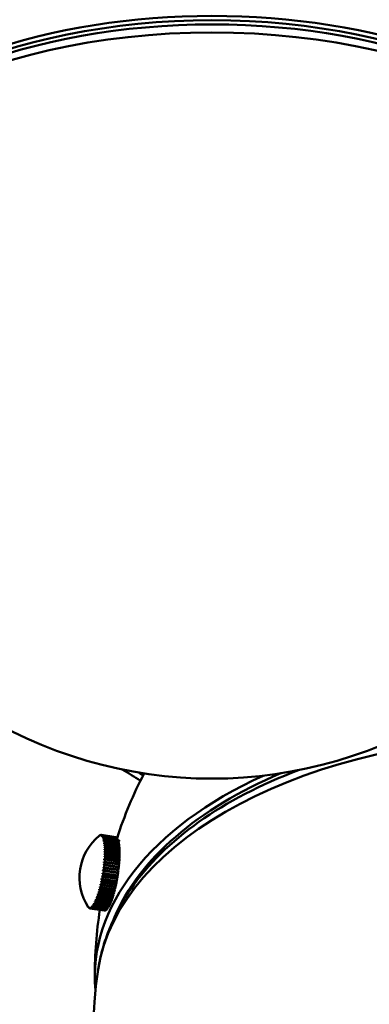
# Model space of a CAD drawing. Header units: millimetres. Extents: x 849 to 4035, y 828 to 3843.
# Tile 100 of 105: x 3778 to 3826, y 1469 to 1602. Entities that reach past the tile are written whole.
import ezdxf

# ---------------------------------------------------------------- set-up
doc = ezdxf.new("R2010")
doc.units = ezdxf.units.MM
doc.header["$LTSCALE"] = 15
doc.layers.add('Widoczne (ISO)', color=7, linetype='Continuous', lineweight=50)
doc.layers.add('Widoczne wąskie (ISO)', color=7, linetype='Continuous', lineweight=50)

msp = doc.modelspace()

# ---------------------------------------------------------------- linework, layer by layer
at = {"layer": 'Widoczne (ISO)'}
for p, q in [((3789.22, 1491.85), (3789.22, 1491.85)), ((3789.31, 1491.91), (3789.32, 1491.91)), ((3789.4, 1491.94), (3789.41, 1491.94)), ((3789.47, 1491.94), (3791.41, 1491.65)), ((3789.48, 1491.94), (3791.41, 1491.64)), ((3791.43, 1491.64), (3789.5, 1491.94)), ((3789.56, 1491.91), (3791.49, 1491.61)), ((3789.56, 1491.76), (3789.56, 1491.76)), ((3791.51, 1491.6), (3789.58, 1491.9)), ((3789.62, 1491.67), (3789.64, 1491.67)), ((3789.63, 1491.85), (3791.57, 1491.55)), ((3791.58, 1491.53), (3789.65, 1491.83)), ((3789.68, 1491.56), (3789.71, 1491.55)), ((3789.7, 1491.76), (3791.63, 1491.46)), ((3791.65, 1491.43), (3789.72, 1491.73)), ((3789.73, 1491.41), (3789.77, 1491.41)), ((3789.76, 1491.64), (3791.7, 1491.34)), ((3791.71, 1491.31), (3789.78, 1491.6)), ((3789.78, 1491.24), (3789.83, 1491.23)), ((3789.82, 1491.49), (3791.75, 1491.19)), ((3789.82, 1491.04), (3789.88, 1491.03)), ((3791.76, 1491.15), (3789.83, 1491.45)), ((3789.87, 1491.31), (3791.8, 1491.01)), ((3791.81, 1490.97), (3789.88, 1491.26)), ((3789.91, 1491.11), (3791.84, 1490.81)), ((3791.85, 1490.76), (3789.92, 1491.05)), ((3791.41, 1491.64), (3791.41, 1491.64)), ((3791.49, 1491.61), (3791.49, 1491.6)), ((3791.57, 1491.55), (3791.56, 1491.53)), ((3791.63, 1491.46), (3791.63, 1491.44)), ((3791.7, 1491.34), (3791.69, 1491.31)), ((3791.75, 1491.19), (3791.74, 1491.15)), ((3791.8, 1491.01), (3791.79, 1490.97)), ((3789.85, 1490.82), (3789.92, 1490.8)), ((3789.88, 1490.57), (3789.96, 1490.55)), ((3789.89, 1490.3), (3791.9, 1489.99)), ((3789.9, 1490.01), (3791.91, 1489.7)), ((3789.91, 1489.7), (3791.91, 1489.39)), ((3789.94, 1490.88), (3791.88, 1490.58)), ((3791.88, 1490.52), (3789.95, 1490.82)), ((3789.97, 1490.63), (3791.9, 1490.33)), ((3791.91, 1490.26), (3789.98, 1490.56)), ((3789.99, 1490.35), (3791.92, 1490.06)), ((3791.92, 1489.98), (3789.99, 1490.28)), ((3790, 1490.06), (3791.93, 1489.76)), ((3791.93, 1489.68), (3790, 1489.98)), ((3790, 1489.74), (3791.93, 1489.45)), ((3791.84, 1490.81), (3791.83, 1490.76)), ((3791.88, 1490.58), (3791.86, 1490.52)), ((3791.9, 1490.33), (3791.88, 1490.27)), ((3791.92, 1490.06), (3791.9, 1489.99)), ((3791.9, 1489.99), (3791.9, 1489.99)), ((3791.93, 1489.76), (3791.91, 1489.7)), ((3791.91, 1489.7), (3791.91, 1489.69)), ((3789.87, 1488.69), (3791.87, 1488.38)), ((3789.89, 1489.04), (3791.89, 1488.73)), ((3789.9, 1489.38), (3791.9, 1489.07)), ((3789.96, 1488.71), (3791.9, 1488.41)), ((3791.89, 1488.32), (3789.96, 1488.62)), ((3789.98, 1489.07), (3791.92, 1488.77)), ((3791.91, 1488.68), (3789.98, 1488.98)), ((3791.93, 1489.36), (3790, 1489.66)), ((3790, 1489.41), (3791.93, 1489.11)), ((3791.93, 1489.03), (3790, 1489.33)), ((3791.9, 1488.41), (3791.87, 1488.38)), ((3791.87, 1488.38), (3791.87, 1488.32)), ((3791.92, 1488.77), (3791.89, 1488.73)), ((3791.89, 1488.73), (3791.89, 1488.68)), ((3791.93, 1489.11), (3791.9, 1489.07)), ((3791.9, 1489.07), (3791.9, 1489.03)), ((3791.93, 1489.45), (3791.91, 1489.39)), ((3791.91, 1489.39), (3791.91, 1489.37)), ((3789.71, 1487.2), (3791.71, 1486.89)), ((3789.76, 1487.58), (3791.76, 1487.27)), ((3791.72, 1486.79), (3789.79, 1487.09)), ((3789.8, 1487.95), (3791.81, 1487.64)), ((3789.8, 1487.19), (3791.74, 1486.89)), ((3789.84, 1488.32), (3791.84, 1488.01)), ((3791.77, 1487.18), (3789.84, 1487.48)), ((3789.86, 1487.58), (3791.79, 1487.28)), ((3791.82, 1487.57), (3789.89, 1487.86)), ((3789.9, 1487.96), (3791.83, 1487.66)), ((3789.93, 1488.34), (3791.87, 1488.04)), ((3791.86, 1487.94), (3789.93, 1488.24)), ((3791.76, 1487.27), (3791.75, 1487.18)), ((3791.79, 1487.28), (3791.76, 1487.27)), ((3791.81, 1487.64), (3791.8, 1487.57)), ((3791.83, 1487.66), (3791.81, 1487.64)), ((3791.87, 1488.04), (3791.84, 1488.01)), ((3791.84, 1488.01), (3791.84, 1487.95)), ((3795.66, 1487.87), (3793.49, 1484.7)), ((3791.51, 1485.66), (3789.51, 1485.97)), ((3791.58, 1486.03), (3789.58, 1486.34)), ((3791.53, 1485.64), (3789.59, 1485.94)), ((3789.61, 1486.03), (3791.55, 1485.73)), ((3791.64, 1486.41), (3789.64, 1486.72)), ((3791.6, 1486.02), (3789.67, 1486.32)), ((3789.68, 1486.42), (3791.62, 1486.12)), ((3791.66, 1486.41), (3789.73, 1486.7)), ((3789.75, 1486.8), (3791.68, 1486.5)), ((3791.52, 1485.74), (3791.51, 1485.66)), ((3791.59, 1486.12), (3791.58, 1486.03)), ((3791.58, 1486.03), (3791.6, 1486.02)), ((3791.66, 1486.51), (3791.64, 1486.41)), ((3791.64, 1486.41), (3791.66, 1486.41)), ((3791.71, 1486.89), (3791.7, 1486.8)), ((3791.74, 1486.89), (3791.71, 1486.89)), ((3791.18, 1484.25), (3789.18, 1484.56)), ((3791.19, 1484.2), (3789.26, 1484.5)), ((3791.27, 1484.58), (3789.27, 1484.89)), ((3789.28, 1484.58), (3791.21, 1484.28)), ((3791.35, 1484.93), (3789.35, 1485.24)), ((3791.28, 1484.54), (3789.35, 1484.84)), ((3789.37, 1484.93), (3791.3, 1484.63)), ((3791.43, 1485.29), (3789.43, 1485.6)), ((3791.37, 1484.89), (3789.44, 1485.19)), ((3789.46, 1485.29), (3791.39, 1484.99)), ((3791.45, 1485.26), (3789.52, 1485.56)), ((3789.54, 1485.66), (3791.47, 1485.36)), ((3791.28, 1484.63), (3791.27, 1484.58)), ((3791.27, 1484.58), (3791.28, 1484.54)), ((3791.37, 1484.99), (3791.35, 1484.93)), ((3791.35, 1484.93), (3791.37, 1484.89)), ((3791.45, 1485.36), (3791.43, 1485.29)), ((3791.43, 1485.29), (3791.45, 1485.26)), ((3791.51, 1485.66), (3791.53, 1485.64)), ((3788.78, 1483.13), (3788.7, 1483.15)), ((3790.7, 1482.76), (3788.77, 1483.06)), ((3788.89, 1483.37), (3788.8, 1483.39)), ((3788.8, 1483.12), (3790.73, 1482.82)), ((3790.8, 1483), (3788.87, 1483.3)), ((3790.9, 1483.34), (3788.9, 1483.65)), ((3788.9, 1483.37), (3790.83, 1483.07)), ((3790.9, 1483.27), (3788.97, 1483.57)), ((3790.99, 1483.62), (3788.99, 1483.93)), ((3789, 1483.64), (3790.93, 1483.34)), ((3791, 1483.56), (3789.07, 1483.86)), ((3791.09, 1483.93), (3789.09, 1484.24)), ((3789.09, 1483.94), (3791.03, 1483.64)), ((3791.1, 1483.87), (3789.17, 1484.17)), ((3789.19, 1484.25), (3791.12, 1483.95)), ((3790.8, 1483.07), (3790.8, 1483)), ((3790.9, 1483.35), (3790.9, 1483.34)), ((3790.9, 1483.34), (3790.9, 1483.27)), ((3791, 1483.64), (3790.99, 1483.62)), ((3790.99, 1483.62), (3791, 1483.56)), ((3791.1, 1483.96), (3791.09, 1483.93)), ((3791.09, 1483.93), (3791.1, 1483.87)), ((3791.19, 1484.29), (3791.18, 1484.25)), ((3791.18, 1484.25), (3791.19, 1484.2)), ((3787.77, 1482.18), (3787.77, 1482.18)), ((3787.85, 1482.11), (3787.84, 1482.11)), ((3787.93, 1482.07), (3787.92, 1482.07)), ((3787.94, 1482.06), (3789.88, 1481.76)), ((3789.93, 1481.76), (3788, 1482.06)), ((3788.02, 1482.06), (3789.95, 1481.76)), ((3790.02, 1481.78), (3788.09, 1482.08)), ((3788.11, 1482.09), (3790.04, 1481.79)), ((3788.14, 1482.24), (3788.13, 1482.24)), ((3790.11, 1481.84), (3788.18, 1482.13)), ((3788.2, 1482.15), (3790.13, 1481.85)), ((3788.24, 1482.32), (3788.22, 1482.32)), ((3790.2, 1481.92), (3788.27, 1482.22)), ((3788.29, 1482.24), (3790.23, 1481.94)), ((3788.34, 1482.43), (3788.31, 1482.43)), ((3790.3, 1482.03), (3788.37, 1482.33)), ((3788.39, 1482.36), (3790.32, 1482.06)), ((3788.45, 1482.56), (3788.4, 1482.57)), ((3790.4, 1482.17), (3788.47, 1482.47)), ((3788.49, 1482.51), (3790.42, 1482.21)), ((3788.56, 1482.73), (3788.5, 1482.74)), ((3790.5, 1482.34), (3788.57, 1482.64)), ((3788.59, 1482.69), (3790.52, 1482.39)), ((3788.67, 1482.92), (3788.6, 1482.93)), ((3790.6, 1482.54), (3788.67, 1482.83)), ((3788.69, 1482.89), (3790.63, 1482.59)), ((3789.93, 1481.77), (3789.93, 1481.76)), ((3790.02, 1481.8), (3790.02, 1481.78)), ((3790.11, 1481.86), (3790.11, 1481.84)), ((3790.2, 1481.95), (3790.2, 1481.92)), ((3790.3, 1482.07), (3790.3, 1482.03)), ((3790.4, 1482.22), (3790.4, 1482.17)), ((3790.5, 1482.39), (3790.5, 1482.34)), ((3790.6, 1482.59), (3790.6, 1482.54)), ((3790.7, 1482.82), (3790.7, 1482.76))]:
    msp.add_line(p, q, dxfattribs=at)
for centre, radius, start, end in [((3804.36, 1567.68), 59.75, 0, 180), ((3804.36, 1559.52), 60, 171.2634, 8.7366), ((3848.35, 1472.88), 59.75, 152.7706, 161.814), ((3793.78, 1486.22), 7.25, 129.0116, 213.4005), ((3784.76, 1487.61), 9.08, 338.8318, 342.8839), ((3848.35, 1472.88), 59.75, 171.3581, 180), ((3848.35, 1464.71), 60, 171.2634, 8.7366)]:
    msp.add_arc(centre, radius, start, end, dxfattribs=at)
for centre, major_axis, ratio, start_param, end_param in [((3804.36, 1567.68), (59.75, 0), 0.57735, 6.229931, 9.478033), ((3804.36, 1567.68), (-58.75, 0), 0.57735, 3.3797, 6.045078), ((3848.35, 1472.88), (-59.75, 0), 0.57735, 5.382483, 6.33644), ((3848.35, 1472.88), (-58.75, 0), 0.57735, 5.344676, 6.045078), ((3793.77, 1486.21), (-4.42, 5.75), 0.954342, 0.024892, 0.040429), ((3788.63, 1487.01), (0.75, 4.86), 0.211325, 0.207548, 0.227883), ((3793.79, 1486.23), (-4.42, 5.75), 0.954342, 0.024892, 0.040429), ((3793.77, 1486.21), (-3.03, 6.58), 0.967965, 0.239335, 0.254872), ((3788.63, 1487.01), (0.75, 4.86), 0.211325, 0.129009, 0.149343), ((3788.71, 1487), (0.76, 4.94), 0.211325, 0.149176, 0.207715), ((3793.79, 1486.22), (-3.03, 6.58), 0.967965, 0.239335, 0.254872), ((3793.77, 1486.22), (-0.91, 7.19), 0.97562, 0.536539, 0.552077), ((3788.63, 1487.01), (0.75, 4.86), 0.211325, 0.050469, 0.070803), ((3793.79, 1486.22), (0.91, -7.19), 0.97562, 3.678132, 3.693669), ((3788.71, 1487), (0.76, 4.94), 0.211325, 0.070636, 0.129176), ((3793.77, 1486.22), (1.71, 7.05), 0.977259, 0.892424, 0.907961), ((3788.63, 1487.01), (0.75, 4.86), 0.211325, 6.255114, 6.275449), ((3793.79, 1486.22), (-1.71, -7.05), 0.977259, 4.034017, 4.049554), ((3788.71, 1487), (0.76, 4.94), 0.211325, 6.275282, 6.333821), ((3793.77, 1486.23), (3.99, 6.05), 0.972874, 1.228812, 1.244349), ((3788.63, 1487.01), (0.75, 4.86), 0.211325, 6.176574, 6.196909), ((3793.79, 1486.21), (-3.99, -6.05), 0.972874, 4.370405, 4.385942), ((3788.71, 1487), (0.76, 4.94), 0.211325, 6.196742, 6.255281), ((3793.77, 1486.23), (5.45, 4.78), 0.96249, 1.487716, 1.503253), ((3788.63, 1487.01), (0.75, 4.86), 0.211325, 6.098035, 6.118369), ((3793.79, 1486.21), (-5.45, -4.78), 0.96249, 4.629309, 4.644846), ((3788.71, 1487), (0.76, 4.94), 0.211325, 6.118202, 6.176742), ((3793.77, 1486.23), (6.25, 3.67), 0.946173, 1.669176, 1.684713), ((3788.63, 1487.01), (0.75, 4.86), 0.211325, 6.019495, 6.039829), ((3793.79, 1486.2), (-6.25, -3.67), 0.946173, 4.810768, 4.826306), ((3788.71, 1487), (0.76, 4.94), 0.211325, 6.039662, 6.098202), ((3793.77, 1486.24), (6.69, 2.8), 0.924021, 1.794988, 1.810525), ((3788.63, 1487.01), (0.75, 4.86), 0.211325, 5.940955, 5.96129), ((3793.79, 1486.2), (-6.69, -2.8), 0.924021, 4.936581, 4.952118), ((3788.71, 1487), (0.76, 4.94), 0.211325, 5.961122, 6.019662), ((3793.77, 1486.24), (6.93, 2.13), 0.896173, 1.884192, 1.899729), ((3788.63, 1487.01), (0.75, 4.86), 0.211325, 5.862415, 5.88275), ((3793.79, 1486.2), (-6.93, -2.13), 0.896173, 5.025785, 5.041322), ((3788.71, 1487), (0.76, 4.94), 0.211325, 5.882583, 5.941122), ((3793.77, 1486.24), (7.07, 1.61), 0.8628, 1.949347, 1.964884), ((3788.63, 1487.01), (0.75, 4.86), 0.211325, 5.783875, 5.80421), ((3793.79, 1486.19), (-7.07, -1.61), 0.8628, 5.09094, 5.106477), ((3793.78, 1486.25), (7.15, 1.2), 0.824108, 1.998279, 2.013816), ((3788.63, 1487.01), (0.75, 4.86), 0.211325, 5.705336, 5.72567), ((3788.71, 1487), (-0.76, -4.94), 0.211325, 2.66245, 2.72099), ((3793.78, 1486.19), (-7.15, -1.2), 0.824108, 5.139871, 5.155408), ((3788.71, 1487), (-0.76, -4.94), 0.211325, 2.58391, 2.64245), ((3788.71, 1487), (-0.76, -4.94), 0.211325, 2.505371, 2.56391), ((3790.64, 1486.7), (0.76, 4.94), 0.211325, 6.275282, 6.283185), ((3790.64, 1486.7), (0.76, 4.94), 0.211325, 6.196742, 6.255281), ((3790.64, 1486.7), (0.76, 4.94), 0.211325, 6.118202, 6.176742), ((3790.64, 1486.7), (0.76, 4.94), 0.211325, 6.039662, 6.098202), ((3790.64, 1486.7), (0.76, 4.94), 0.211325, 5.961122, 6.019662), ((3790.64, 1486.7), (0.76, 4.94), 0.211325, 5.882583, 5.941122), ((3790.64, 1486.7), (-0.76, -4.94), 0.211325, 2.66245, 2.72099), ((3791.61, 1486.55), (0.76, 4.94), 0.211325, 0.342227, 0.483831), ((3793.78, 1486.25), (7.2, 0.87), 0.780334, 2.035895, 2.051432), ((3788.63, 1487.01), (0.75, 4.86), 0.211325, 5.626796, 5.64713), ((3793.78, 1486.19), (-7.2, -0.87), 0.780334, 5.177488, 5.193025), ((3793.78, 1486.25), (7.23, 0.58), 0.731749, 2.065355, 2.080892), ((3788.63, 1487.01), (0.75, 4.86), 0.211325, 5.548256, 5.56859), ((3793.78, 1486.18), (-7.23, -0.58), 0.731749, 5.206947, 5.222485), ((3793.78, 1486.26), (7.24, 0.35), 0.678653, 2.08875, 2.104288), ((3788.63, 1487.01), (0.75, 4.86), 0.211325, 5.469716, 5.490051), ((3793.78, 1486.18), (-7.24, -0.35), 0.678653, 5.230343, 5.24588), ((3793.78, 1486.26), (7.25, 0.14), 0.621373, 2.107509, 2.123046), ((3788.63, 1487.01), (0.75, 4.86), 0.211325, 5.391176, 5.411511), ((3793.78, 1486.18), (-7.25, -0.14), 0.621373, 5.249102, 5.264639), ((3793.78, 1486.26), (7.25, -0.05), 0.560262, 2.122627, 2.138164), ((3788.63, 1487.01), (0.75, 4.86), 0.211325, 5.312636, 5.332971), ((3788.71, 1487), (-0.76, -4.94), 0.211325, 2.426831, 2.48537), ((3788.71, 1487), (-0.76, -4.94), 0.211325, 2.348291, 2.40683), ((3788.71, 1487), (-0.76, -4.94), 0.211325, 2.269751, 2.328291), ((3788.71, 1487), (-0.76, -4.94), 0.211325, 2.191211, 2.249751), ((3790.64, 1486.7), (-0.76, -4.94), 0.211325, 2.58391, 2.64245), ((3790.64, 1486.7), (-0.76, -4.94), 0.211325, 2.505371, 2.56391), ((3790.64, 1486.7), (-0.76, -4.94), 0.211325, 2.426831, 2.48537), ((3790.64, 1486.7), (-0.76, -4.94), 0.211325, 2.348291, 2.40683), ((3790.64, 1486.7), (-0.76, -4.94), 0.211325, 2.269751, 2.328291), ((3790.64, 1486.7), (-0.76, -4.94), 0.211325, 2.191211, 2.249751), ((3788.63, 1487.01), (0.75, 4.86), 0.211325, 5.077017, 5.097352), ((3793.78, 1486.17), (-7.23, 0.51), 0.357814, 5.293912, 5.309449), ((3793.78, 1486.27), (7.23, -0.51), 0.357814, 2.152319, 2.167856), ((3788.63, 1487.01), (0.75, 4.86), 0.211325, 5.155557, 5.175891), ((3793.78, 1486.17), (-7.24, 0.37), 0.428075, 5.28618, 5.301717), ((3793.78, 1486.26), (7.24, -0.37), 0.428075, 2.144587, 2.160124), ((3793.78, 1486.26), (7.25, -0.22), 0.495697, 2.134815, 2.150352), ((3788.63, 1487.01), (0.75, 4.86), 0.211325, 5.234097, 5.254431), ((3793.78, 1486.18), (-7.25, 0.22), 0.495697, 5.276407, 5.291945), ((3793.78, 1486.18), (-7.25, 0.05), 0.560262, 5.264219, 5.279757), ((3788.71, 1487), (-0.76, -4.94), 0.211325, 1.877052, 1.935591), ((3788.71, 1487), (-0.76, -4.94), 0.211325, 1.955592, 2.014131), ((3788.71, 1487), (-0.76, -4.94), 0.211325, 2.034132, 2.092671), ((3788.71, 1487), (-0.76, -4.94), 0.211325, 2.112671, 2.171211), ((3790.64, 1486.7), (-0.76, -4.94), 0.211325, 1.955592, 2.014131), ((3790.64, 1486.7), (-0.76, -4.94), 0.211325, 2.034132, 2.092671), ((3790.64, 1486.7), (-0.76, -4.94), 0.211325, 2.112671, 2.171211), ((3788.63, 1487.01), (0.75, 4.86), 0.211325, 4.762858, 4.783192), ((3793.77, 1486.17), (-7.18, 1.02), 0.05923, 5.308887, 5.324424), ((3793.79, 1486.27), (7.18, -1.02), 0.05923, 2.167294, 2.182832), ((3788.63, 1487.01), (0.75, 4.86), 0.211325, 4.841398, 4.861732), ((3793.77, 1486.17), (-7.19, 0.9), 0.135594, 5.307251, 5.322789), ((3788.71, 1487), (-0.76, -4.94), 0.211325, 1.562893, 1.621432), ((3793.79, 1486.27), (7.19, -0.9), 0.135594, 2.165659, 2.181196), ((3788.63, 1487.01), (0.75, 4.86), 0.211325, 4.919937, 4.940272), ((3793.77, 1486.17), (-7.21, 0.77), 0.211122, 5.304279, 5.319816), ((3793.79, 1486.27), (7.21, -0.77), 0.211122, 2.162686, 2.178223), ((3788.71, 1487), (-0.76, -4.94), 0.211325, 1.641433, 1.699972), ((3788.63, 1487.01), (0.75, 4.86), 0.211325, 4.998477, 5.018812), ((3793.78, 1486.17), (-7.22, 0.64), 0.285348, 5.299879, 5.315416), ((3793.78, 1486.27), (7.22, -0.64), 0.285348, 2.158286, 2.173823), ((3788.71, 1487), (-0.76, -4.94), 0.211325, 1.719972, 1.778512), ((3788.71, 1487), (-0.76, -4.94), 0.211325, 1.798512, 1.857052), ((3790.64, 1486.7), (-0.76, -4.94), 0.211325, 1.641433, 1.699972), ((3790.64, 1486.7), (-0.76, -4.94), 0.211325, 1.719972, 1.778512), ((3790.64, 1486.7), (-0.76, -4.94), 0.211325, 1.798512, 1.857052), ((3790.64, 1486.7), (-0.76, -4.94), 0.211325, 1.877052, 1.935591), ((3788.63, 1487.01), (0.75, 4.86), 0.211325, 4.527238, 4.547573), ((3793.77, 1486.17), (-7.12, 1.38), 0.17016, 0.961582, 0.977119), ((3793.79, 1486.27), (7.12, -1.38), 0.17016, 4.103174, 4.118712), ((3788.71, 1487), (-0.76, -4.94), 0.211325, 1.327273, 1.385813), ((3788.63, 1487.01), (0.75, 4.86), 0.211325, 4.605778, 4.626113), ((3793.77, 1486.17), (-7.14, 1.25), 0.094119, 0.959345, 0.974882), ((3793.79, 1486.27), (7.14, -1.25), 0.094119, 4.100938, 4.116475), ((3788.71, 1487), (-0.76, -4.94), 0.211325, 1.405813, 1.464353), ((3788.63, 1487.01), (0.75, 4.86), 0.211325, 4.684318, 4.704652), ((3793.77, 1486.17), (-7.16, 1.14), 0.017499, 0.958414, 0.973951), ((3793.79, 1486.27), (7.16, -1.14), 0.017499, 4.100007, 4.115544), ((3788.71, 1487), (-0.76, -4.94), 0.211325, 1.484353, 1.542892), ((3790.64, 1486.7), (-0.76, -4.94), 0.211325, 1.405813, 1.464353), ((3790.64, 1486.7), (-0.76, -4.94), 0.211325, 1.484353, 1.542892), ((3790.64, 1486.7), (-0.76, -4.94), 0.211325, 1.562893, 1.621432), ((3788.63, 1487.01), (0.75, 4.86), 0.211325, 4.213079, 4.233414), ((3793.77, 1486.18), (-7, 1.9), 0.459258, 0.985651, 1.001188), ((3788.71, 1487), (-0.76, -4.94), 0.211325, 1.013114, 1.071653), ((3793.79, 1486.26), (7, -1.9), 0.459258, 4.127244, 4.142781), ((3788.63, 1487.01), (0.75, 4.86), 0.211325, 4.291619, 4.311953), ((3793.77, 1486.17), (-7.03, 1.76), 0.390147, 0.977028, 0.992565), ((3788.71, 1487), (-0.76, -4.94), 0.211325, 1.091654, 1.150193), ((3793.79, 1486.26), (7.03, -1.76), 0.390147, 4.118621, 4.134158), ((3788.63, 1487.01), (0.75, 4.86), 0.211325, 4.370159, 4.390493), ((3793.77, 1486.17), (-7.07, 1.63), 0.318632, 0.970285, 0.985822), ((3793.79, 1486.26), (7.07, -1.63), 0.318632, 4.111878, 4.127415), ((3788.71, 1487), (-0.76, -4.94), 0.211325, 1.170194, 1.228733), ((3788.63, 1487.01), (0.75, 4.86), 0.211325, 4.448698, 4.469033), ((3793.77, 1486.17), (-7.09, 1.5), 0.245152, 0.965191, 0.980728), ((3793.79, 1486.27), (7.09, -1.5), 0.245152, 4.106784, 4.122321), ((3788.71, 1487), (-0.76, -4.94), 0.211325, 1.248733, 1.307273), ((3790.64, 1486.7), (-0.76, -4.94), 0.211325, 1.091654, 1.150193), ((3790.64, 1486.7), (-0.76, -4.94), 0.211325, 1.170194, 1.228733), ((3790.64, 1486.7), (-0.76, -4.94), 0.211325, 1.248733, 1.307273), ((3790.64, 1486.7), (-0.76, -4.94), 0.211325, 1.327273, 1.385813), ((3788.63, 1487.01), (0.75, 4.86), 0.211325, 3.82038, 3.840714), ((3793.77, 1486.19), (-6.66, 2.85), 0.754478, 1.073273, 1.08881), ((3788.71, 1487), (-0.76, -4.94), 0.211325, 0.620415, 0.678954), ((3793.79, 1486.25), (6.66, -2.85), 0.754478, 4.214865, 4.230403), ((3788.63, 1487.01), (0.75, 4.86), 0.211325, 3.89892, 3.919254), ((3793.77, 1486.19), (-6.76, 2.62), 0.7034, 1.047323, 1.06286), ((3788.71, 1487), (-0.76, -4.94), 0.211325, 0.698955, 0.757494), ((3793.79, 1486.25), (6.76, -2.62), 0.7034, 4.188915, 4.204452), ((3788.63, 1487.01), (0.75, 4.86), 0.211325, 3.97746, 3.997794), ((3793.77, 1486.18), (-6.84, 2.41), 0.647985, 1.026595, 1.042132), ((3788.71, 1487), (-0.76, -4.94), 0.211325, 0.777495, 0.836034), ((3793.79, 1486.25), (6.84, -2.41), 0.647985, 4.168188, 4.183725), ((3788.63, 1487.01), (0.75, 4.86), 0.211325, 4.055999, 4.076334), ((3793.77, 1486.18), (-6.9, 2.22), 0.588575, 1.00992, 1.025458), ((3788.71, 1487), (-0.76, -4.94), 0.211325, 0.856034, 0.914574), ((3793.79, 1486.26), (6.9, -2.22), 0.588575, 4.151513, 4.16705), ((3788.63, 1487.01), (0.75, 4.86), 0.211325, 4.134539, 4.154874), ((3793.77, 1486.18), (-6.95, 2.06), 0.525536, 0.996471, 1.012008), ((3788.71, 1487), (-0.76, -4.94), 0.211325, 0.934574, 0.993114), ((3793.79, 1486.26), (6.95, -2.06), 0.525536, 4.138063, 4.1536), ((3790.64, 1486.7), (-0.76, -4.94), 0.211325, 0.777495, 0.836034), ((3790.64, 1486.7), (-0.76, -4.94), 0.211325, 0.856034, 0.914574), ((3790.64, 1486.7), (-0.76, -4.94), 0.211325, 0.934574, 0.993114), ((3790.64, 1486.7), (-0.76, -4.94), 0.211325, 1.013114, 1.071653), ((3792.09, 1486.48), (0.76, 4.94), 0.211325, 3.868064, 4.035743), ((3788.63, 1487.01), (-0.75, -4.86), 0.211325, 6.098035, 6.118369), ((3793.77, 1486.23), (-5.45, -4.78), 0.96249, 6.135747, 6.151284), ((3793.79, 1486.21), (-5.45, -4.78), 0.96249, 6.135747, 6.151284), ((3788.71, 1487), (-0.76, -4.94), 0.211325, 6.054171, 6.098202), ((3788.63, 1487.01), (-0.75, -4.86), 0.211325, 6.176574, 6.196909), ((3793.77, 1486.23), (-3.99, -6.05), 0.972874, 5.876843, 5.89238), ((3788.71, 1487), (-0.76, -4.94), 0.211325, 6.118202, 6.176742), ((3793.79, 1486.21), (-3.99, -6.05), 0.972874, 5.876843, 5.89238), ((3788.63, 1487.01), (-0.75, -4.86), 0.211325, 6.255114, 6.275449), ((3793.77, 1486.22), (1.71, 7.05), 0.977259, 2.398862, 2.414399), ((3788.71, 1487), (-0.76, -4.94), 0.211325, 6.196742, 6.255281), ((3793.79, 1486.22), (-1.71, -7.05), 0.977259, 5.540455, 5.555992), ((3788.63, 1487.01), (-0.75, -4.86), 0.211325, 0.050469, 0.070803), ((3793.77, 1486.22), (-0.91, 7.19), 0.97562, 2.042978, 2.058515), ((3788.71, 1487), (-0.76, -4.94), 0.211325, 6.275282, 6.333821), ((3793.79, 1486.22), (0.91, -7.19), 0.97562, 5.18457, 5.200108), ((3788.63, 1487.01), (-0.75, -4.86), 0.211325, 0.129009, 0.149343), ((3793.77, 1486.21), (-3.03, 6.58), 0.967965, 1.745773, 1.76131), ((3788.71, 1487), (-0.76, -4.94), 0.211325, 0.070636, 0.129176), ((3793.79, 1486.22), (3.03, -6.58), 0.967965, 4.887366, 4.902903), ((3788.63, 1487.01), (-0.75, -4.86), 0.211325, 0.207548, 0.227883), ((3793.77, 1486.21), (-4.42, 5.75), 0.954342, 1.53133, 1.546867), ((3788.71, 1487), (-0.76, -4.94), 0.211325, 0.149176, 0.207715), ((3793.79, 1486.23), (4.42, -5.75), 0.954342, 4.672923, 4.68846), ((3788.63, 1487.01), (-0.75, -4.86), 0.211325, 0.286088, 0.306423), ((3793.77, 1486.21), (-5.26, 4.99), 0.934836, 1.3829, 1.398438), ((3788.71, 1487), (-0.76, -4.94), 0.211325, 0.227716, 0.286255), ((3793.79, 1486.23), (5.26, -4.99), 0.934836, 4.524493, 4.54003), ((3788.71, 1487), (-0.76, -4.94), 0.211325, 0.306256, 0.364795), ((3788.63, 1487.01), (-0.75, -4.86), 0.211325, 0.364628, 0.384963), ((3793.77, 1486.2), (-5.79, 4.37), 0.909566, 1.278929, 1.294466), ((3793.79, 1486.24), (5.79, -4.37), 0.909566, 4.420522, 4.436059), ((3788.71, 1487), (-0.76, -4.94), 0.211325, 0.384795, 0.443335), ((3788.63, 1487.01), (0.75, 4.86), 0.211325, 3.584761, 3.605095), ((3793.77, 1486.2), (-6.13, 3.87), 0.878689, 1.204016, 1.219553), ((3793.79, 1486.24), (6.13, -3.87), 0.878689, 4.345608, 4.361146), ((3788.63, 1487.01), (0.75, 4.86), 0.211325, 3.6633, 3.683635), ((3793.77, 1486.2), (-6.37, 3.46), 0.842393, 1.148438, 1.163975), ((3788.71, 1487), (-0.76, -4.94), 0.211325, 0.463335, 0.521875), ((3793.79, 1486.24), (6.37, -3.46), 0.842393, 4.29003, 4.305568), ((3788.63, 1487.01), (0.75, 4.86), 0.211325, 3.74184, 3.762175), ((3793.77, 1486.19), (-6.54, 3.13), 0.800905, 1.106139, 1.121677), ((3788.71, 1487), (-0.76, -4.94), 0.211325, 0.541875, 0.600415), ((3793.79, 1486.25), (6.54, -3.13), 0.800905, 4.247732, 4.263269), ((3790.64, 1486.7), (-0.76, -4.94), 0.211325, 0, 0.050636), ((3790.64, 1486.7), (-0.76, -4.94), 0.211325, 0.070636, 0.129176), ((3790.64, 1486.7), (-0.76, -4.94), 0.211325, 0.149176, 0.207715), ((3790.64, 1486.7), (-0.76, -4.94), 0.211325, 0.227716, 0.286255), ((3790.64, 1486.7), (-0.76, -4.94), 0.211325, 0.306256, 0.364795), ((3790.64, 1486.7), (-0.76, -4.94), 0.211325, 0.384795, 0.443335), ((3790.64, 1486.7), (-0.76, -4.94), 0.211325, 0.463335, 0.521875), ((3790.64, 1486.7), (-0.76, -4.94), 0.211325, 0.541875, 0.600415), ((3790.64, 1486.7), (-0.76, -4.94), 0.211325, 0.620415, 0.678954), ((3790.64, 1486.7), (-0.76, -4.94), 0.211325, 0.698955, 0.757494), ((3792.09, 1486.48), (-0.76, -4.94), 0.211325, 0.246907, 0.326177)]:
    msp.add_ellipse(centre, major_axis=major_axis, ratio=ratio, start_param=start_param, end_param=end_param, dxfattribs=at)
for points, knots in [([(3795.09, 1487.19), (3795.08, 1487.15), (3795.06, 1487.1), (3795.02, 1486.99), (3794.99, 1486.93), (3794.97, 1486.86)], [0.1270009, 0.1270009, 0.1270009, 0.1270009, 0.14400607, 0.14400607, 0.16775406, 0.16775406, 0.16775406, 0.16775406]), ([(3789.05, 1473.83), (3789.17, 1474.59), (3789.32, 1475.35), (3789.71, 1476.86), (3789.94, 1477.61), (3790.47, 1479.08), (3790.77, 1479.81), (3791.43, 1481.25), (3791.8, 1481.96), (3792.6, 1483.35), (3793.03, 1484.03), (3793.49, 1484.7)], [0.350292, 0.350292, 0.350292, 0.350292, 0.4079665, 0.4079665, 0.4656409, 0.4656409, 0.5233154, 0.5233154, 0.5809899, 0.5809899, 0.6386644, 0.6386644, 0.6386644, 0.6386644])]:
    msp.add_open_spline(points, degree=3, knots=knots, dxfattribs=at)
at = {"layer": 'Widoczne wąskie (ISO)'}
for centre, major_axis, start_param, end_param in [((3804.36, 1566.97), (59.01, 0), 0.376865, 2.764728), ((3804.36, 1565.59), (-59.54, 0), 3.230085, 6.194693), ((3848.35, 1470.79), (-59.54, 0), 3.230085, 6.194693), ((3750.15, 1476.46), (59.54, 0), 0.724395, 0.78469), ((3848.35, 1472.17), (-59.01, 0), 5.292747, 5.90632), ((3750.15, 1477.84), (-59.01, 0), 3.846932, 3.863134)]:
    msp.add_ellipse(centre, major_axis=major_axis, ratio=0.57735, start_param=start_param, end_param=end_param, dxfattribs=at)
msp.add_open_spline([(3794.97, 1486.87), (3794.97, 1486.87), (3794.97, 1486.88), (3795.02, 1486.99), (3795.06, 1487.09), (3795.1, 1487.2)], degree=3, knots=[-0.16795689, -0.16795689, -0.16795689, -0.16795689, -0.16666253, -0.16666253, -0.12822094, -0.12822094, -0.12822094, -0.12822094], dxfattribs=at)

doc.saveas('drawing.dxf')
